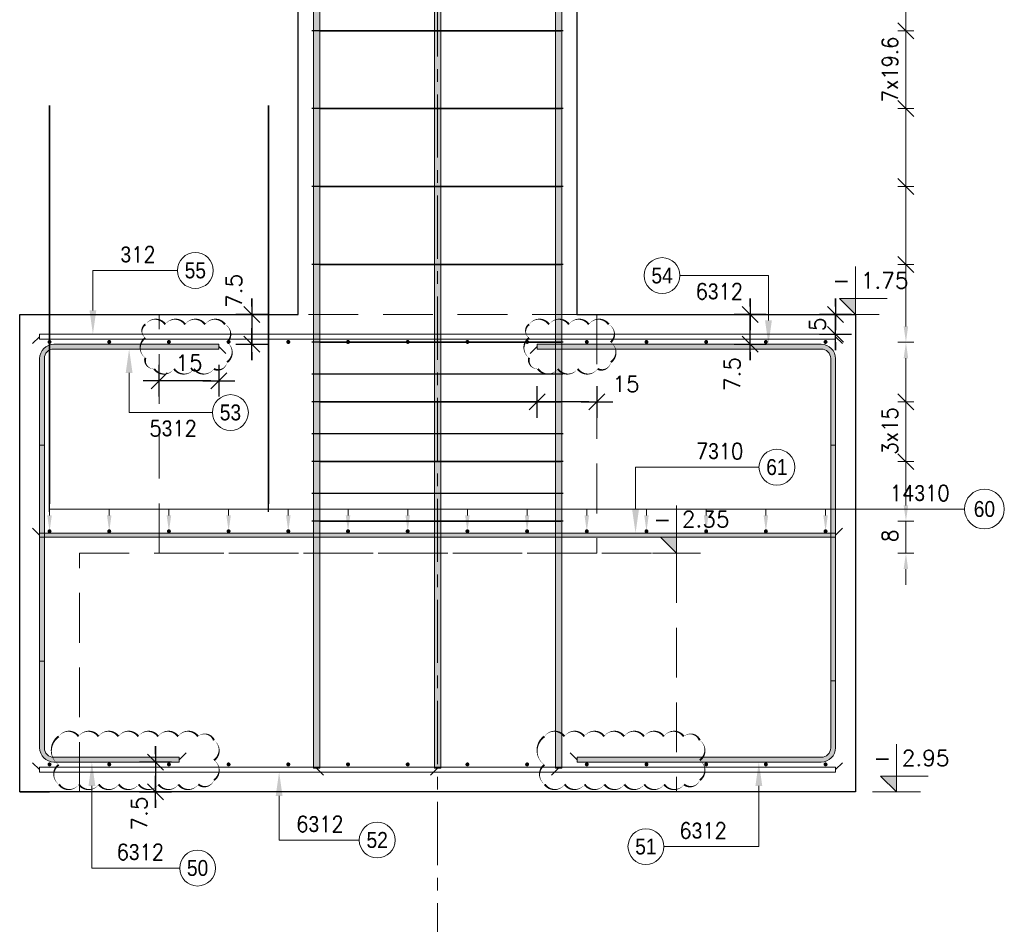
# Model space of a CAD drawing. Extents: x 327147 to 347605, y -113989 to -104075.
# Tile 4 of 16: x 329319 to 331793, y -109763 to -107489. Entities that reach past the tile are written whole.
import ezdxf
from ezdxf.enums import TextEntityAlignment as Align

# ---------------------------------------------------------------- set-up
doc = ezdxf.new("R2010")
doc.units = 0
doc.header["$LTSCALE"] = 5
doc.header["$MEASUREMENT"] = 0
doc.linetypes.add('CENTER', pattern=[50.8, 31.75, -6.35, 6.35, -6.35])
doc.linetypes.add('HIDDEN', pattern=[0.375, 0.25, -0.125])
for name, color, linetype, lineweight in [('AutoCAD_Structural_Detailing_deskowanie', 2, 'Continuous', 30), ('AutoCAD_Structural_Detailing_kształt pręta', 7, 'Continuous', 13), ('AutoCAD_Structural_Detailing_opis kształtu pręta', 7, 'Continuous', 13), ('AutoCAD_Structural_Detailing_opis rozkładu', 7, 'Continuous', 13), ('AutoCAD_Structural_Detailing_pręty punktowe', 7, 'Continuous', 40), ('AutoCAD_Structural_Detailing_rozkład pręta', 7, 'Continuous', 40), ('AutoCAD_Structural_Detailing_symbole graficzne', 7, 'Continuous', 13), ('PS_HIDDEN', 2, 'HIDDEN', 13)]:
    doc.layers.add(name, color=color, linetype=linetype, lineweight=lineweight)
doc.styles.add('marta', font='simplex.shx', dxfattribs={"width": 0.8})
doc.styles.add('r-gil', font='GIL_____.TTF', dxfattribs={"width": 0.9})
doc.styles.add('r-simplex', font='simplex.shx', dxfattribs={"width": 0.9})
doc.styles.add('styl2M', font='simplex.shx')
doc.dimstyles.new('RBCT DIM 20_M', dxfattribs={"dimtxt": 40, "dimasz": 20, "dimexe": 20, "dimexo": 150, "dimgap": 25, "dimtad": 1, "dimdec": 1, "dimlfac": 0.1, "dimzin": 9, "dimdsep": 46, "dimtxsty": 'styl2M', "dimblk": 'dimznak', "dimcen": 40, "dimse1": 1, "dimse2": 1, "dimclrd": 8, "dimclre": 8, "dimclrt": 4, "dimadec": 0, "dimazin": 0, "dimtfac": 1, "dimtdec": 1, "dimtix": 1, "dimtmove": 2, "dimatfit": 3, "dimldrblk": 'dimznak', "dimfxl": 5, "dimfxlon": 1, "dimarcsym": 0})

# ---------------------------------------------------------------- blocks, each defined once
blk = doc.blocks.new('dimznak')
at = {"color": 0}
for points in [[(0, 2), (0, -2)], [(-2, 0), (2, 0)]]:
    blk.add_lwpolyline(points, dxfattribs=at)
at = {"color": 3}
blk.add_lwpolyline([(1, 1), (-1, -1)], dxfattribs=at)
blk = doc.blocks.new('*D28')
at = {"color": 8, "lineweight": -2, "transparency": 16777216}
blk.add_line((329068.7, -108579), (329068.7, -109081), dxfattribs=at)
at = {"layer": 'Defpoints', "color": 0, "transparency": 16777216}
for p in [(329380.8, -108559), (329068.7, -109101), (329380.8, -109101)]:
    blk.add_point(p, dxfattribs=at)
at = {"color": 8, "lineweight": -2, "transparency": 16777216, "xscale": 20, "yscale": 20, "zscale": 20}
for p, rotation in [((329068.7, -108559), 90), ((329068.7, -109101), 270)]:
    blk.add_blockref('dimznak', p, dxfattribs=dict(at, rotation=rotation))
at = {"color": 4, "transparency": 16777216, "insert": (329023.7, -108830), "char_height": 40, "attachment_point": 5, "rotation": 90, "style": 'styl2M'}
blk.add_mtext('54.2', dxfattribs=at)
blk = doc.blocks.new('*D48')
at = {"color": 8, "lineweight": -2, "transparency": 16777216}
for p, q in [((329660.1, -109335), (329660.1, -109315)), ((329660.1, -109355), (329660.1, -109430)), ((329660.1, -109450), (329660.1, -109470))]:
    blk.add_line(p, q, dxfattribs=at)
at = {"layer": 'Defpoints', "color": 0, "transparency": 16777216}
for p in [(329719.3, -109355), (329660.1, -109430), (329719.3, -109430)]:
    blk.add_point(p, dxfattribs=at)
at = {"color": 8, "lineweight": -2, "transparency": 16777216, "xscale": 20, "yscale": 20, "zscale": 20}
for p, rotation in [((329660.1, -109355), 270), ((329660.1, -109430), 90)]:
    blk.add_blockref('dimznak', p, dxfattribs=dict(at, rotation=rotation))
at = {"color": 4, "transparency": 16777216, "insert": (329619.4, -109484.6), "char_height": 40, "attachment_point": 5, "rotation": 90, "style": 'styl2M'}
blk.add_mtext('7.5', dxfattribs=at)
blk = doc.blocks.new('*D49')
at = {"color": 8, "lineweight": -2, "transparency": 16777216}
for p, q in [((329902.3, -108210), (329902.3, -108190)), ((329902.3, -108230), (329902.3, -108305)), ((329902.3, -108325), (329902.3, -108345))]:
    blk.add_line(p, q, dxfattribs=at)
at = {"layer": 'Defpoints', "color": 0, "transparency": 16777216}
for p in [(329837.2, -108230), (329819.3, -108305), (329902.3, -108305)]:
    blk.add_point(p, dxfattribs=at)
at = {"color": 8, "lineweight": -2, "transparency": 16777216, "xscale": 20, "yscale": 20, "zscale": 20}
for p, rotation in [((329902.3, -108230), 270), ((329902.3, -108305), 90)]:
    blk.add_blockref('dimznak', p, dxfattribs=dict(at, rotation=rotation))
at = {"color": 4, "transparency": 16777216, "insert": (329857.3, -108170.9), "char_height": 40, "attachment_point": 5, "rotation": 90, "style": 'styl2M'}
blk.add_mtext('7.5', dxfattribs=at)
blk = doc.blocks.new('*D52')
at = {"color": 8, "lineweight": -2, "transparency": 16777216}
for p, q in [((331154.3, -108210), (331154.3, -108190)), ((331154.3, -108305), (331154.3, -108230)), ((331154.3, -108325), (331154.3, -108345))]:
    blk.add_line(p, q, dxfattribs=at)
at = {"layer": 'Defpoints', "color": 0, "transparency": 16777216}
for p in [(331068.8, -108230), (331154.3, -108230), (330619.3, -108305)]:
    blk.add_point(p, dxfattribs=at)
at = {"color": 8, "lineweight": -2, "transparency": 16777216, "xscale": 20, "yscale": 20, "zscale": 20}
for p, rotation in [((331154.3, -108230), 270), ((331154.3, -108305), 90)]:
    blk.add_blockref('dimznak', p, dxfattribs=dict(at, rotation=rotation))
at = {"color": 4, "transparency": 16777216, "insert": (331109.3, -108379.9), "char_height": 40, "attachment_point": 5, "rotation": 90, "style": 'styl2M'}
blk.add_mtext('7.5', dxfattribs=at)
blk = doc.blocks.new('*D53')
at = {"color": 8, "lineweight": -2, "transparency": 16777216}
for p, q in [((331368.8, -108210), (331368.8, -108190)), ((331368.8, -108280), (331368.8, -108230)), ((331368.8, -108300), (331368.8, -108320))]:
    blk.add_line(p, q, dxfattribs=at)
at = {"layer": 'Defpoints', "color": 0, "transparency": 16777216}
for p in [(331368.8, -108230), (331368.8, -108230), (331368.8, -108280)]:
    blk.add_point(p, dxfattribs=at)
at = {"color": 8, "lineweight": -2, "transparency": 16777216, "xscale": 20, "yscale": 20, "zscale": 20}
for p, rotation in [((331368.8, -108230), 270), ((331368.8, -108280), 90)]:
    blk.add_blockref('dimznak', p, dxfattribs=dict(at, rotation=rotation))
at = {"color": 4, "transparency": 16777216, "insert": (331323.8, -108255), "char_height": 40, "attachment_point": 5, "rotation": 90, "style": 'styl2M'}
blk.add_mtext('5', dxfattribs=at)
blk = doc.blocks.new('*D54')
at = {"color": 8, "lineweight": -2, "transparency": 16777216}
blk.add_line((329799.3, -108396.7), (329689.3, -108396.7), dxfattribs=at)
at = {"layer": 'Defpoints', "color": 0, "transparency": 16777216}
for p in [(329669.3, -108230, 1227), (329819.3, -108317), (329669.3, -108396.7)]:
    blk.add_point(p, dxfattribs=at)
at = {"color": 8, "lineweight": -2, "transparency": 16777216, "xscale": 20, "yscale": 20, "zscale": 20, "rotation": 180}
blk.add_blockref('dimznak', (329669.3, -108396.7), dxfattribs=at)
at = {"color": 8, "lineweight": -2, "transparency": 16777216, "xscale": 20, "yscale": 20, "zscale": 20}
blk.add_blockref('dimznak', (329819.3, -108396.7), dxfattribs=at)
at = {"color": 4, "transparency": 16777216, "insert": (329744.3, -108351.7), "char_height": 40, "attachment_point": 5, "style": 'styl2M'}
blk.add_mtext('15', dxfattribs=at)
blk = doc.blocks.new('*D55')
at = {"color": 8, "lineweight": -2, "transparency": 16777216}
blk.add_line((330749.3, -108450), (330639.3, -108450), dxfattribs=at)
at = {"layer": 'Defpoints', "color": 0, "transparency": 16777216}
for p in [(330769.3, -108230, 1227), (330619.3, -108317), (330619.3, -108450)]:
    blk.add_point(p, dxfattribs=at)
at = {"color": 8, "lineweight": -2, "transparency": 16777216, "xscale": 20, "yscale": 20, "zscale": 20, "rotation": 180}
blk.add_blockref('dimznak', (330619.3, -108450), dxfattribs=at)
at = {"color": 8, "lineweight": -2, "transparency": 16777216, "xscale": 20, "yscale": 20, "zscale": 20}
blk.add_blockref('dimznak', (330769.3, -108450), dxfattribs=at)
at = {"color": 4, "transparency": 16777216, "insert": (330842.3, -108405), "char_height": 40, "attachment_point": 5, "style": 'styl2M'}
blk.add_mtext('15', dxfattribs=at)
blk = doc.blocks.new('*D59')
at = {"color": 8, "lineweight": -2, "transparency": 16777216}
blk.add_line((328588.9, -106700), (328588.9, -108210), dxfattribs=at)
at = {"layer": 'Defpoints', "color": 0, "transparency": 16777216}
for p in [(330018.8, -106680, 1227), (328588.9, -108230), (330018.8, -108230)]:
    blk.add_point(p, dxfattribs=at)
at = {"color": 8, "lineweight": -2, "transparency": 16777216, "xscale": 20, "yscale": 20, "zscale": 20}
for p, rotation in [((328588.9, -106680), 90), ((328588.9, -108230), 270)]:
    blk.add_blockref('dimznak', p, dxfattribs=dict(at, rotation=rotation))
at = {"color": 4, "transparency": 16777216, "insert": (328543.9, -107455), "char_height": 40, "attachment_point": 5, "rotation": 90, "style": 'styl2M'}
blk.add_mtext('155', dxfattribs=at)
blk = doc.blocks.new('*D60')
at = {"color": 8, "lineweight": -2, "transparency": 16777216}
blk.add_line((328588.9, -108250), (328588.9, -108810), dxfattribs=at)
at = {"layer": 'Defpoints', "color": 0, "transparency": 16777216}
for p in [(330018.8, -108230), (328588.9, -108830), (329469.3, -108830)]:
    blk.add_point(p, dxfattribs=at)
at = {"color": 8, "lineweight": -2, "transparency": 16777216, "xscale": 20, "yscale": 20, "zscale": 20}
for p, rotation in [((328588.9, -108230), 90), ((328588.9, -108830), 270)]:
    blk.add_blockref('dimznak', p, dxfattribs=dict(at, rotation=rotation))
at = {"color": 4, "transparency": 16777216, "insert": (328543.9, -108530), "char_height": 40, "attachment_point": 5, "rotation": 90, "style": 'styl2M'}
blk.add_mtext('60', dxfattribs=at)
blk = doc.blocks.new('*D61')
at = {"color": 8, "lineweight": -2, "transparency": 16777216}
blk.add_line((328588.9, -108850), (328588.9, -109410), dxfattribs=at)
at = {"layer": 'Defpoints', "color": 0, "transparency": 16777216}
for p in [(329469.3, -108830), (328588.9, -109430), (329318.8, -109430)]:
    blk.add_point(p, dxfattribs=at)
at = {"color": 8, "lineweight": -2, "transparency": 16777216, "xscale": 20, "yscale": 20, "zscale": 20}
for p, rotation in [((328588.9, -108830), 90), ((328588.9, -109430), 270)]:
    blk.add_blockref('dimznak', p, dxfattribs=dict(at, rotation=rotation))
at = {"color": 4, "transparency": 16777216, "insert": (328543.9, -109130), "char_height": 40, "attachment_point": 5, "rotation": 90, "style": 'styl2M'}
blk.add_mtext('60', dxfattribs=at)
blk = doc.blocks.new('*D62')
at = {"color": 8, "lineweight": -2, "transparency": 16777216}
blk.add_line((329120, -107725), (329120, -108210), dxfattribs=at)
at = {"layer": 'Defpoints', "color": 0, "transparency": 16777216}
for p in [(329393.8, -107705), (329120, -108230), (329393.8, -108230)]:
    blk.add_point(p, dxfattribs=at)
at = {"color": 8, "lineweight": -2, "transparency": 16777216, "xscale": 20, "yscale": 20, "zscale": 20}
for p, rotation in [((329120, -107705), 90), ((329120, -108230), 270)]:
    blk.add_blockref('dimznak', p, dxfattribs=dict(at, rotation=rotation))
at = {"color": 4, "transparency": 16777216, "insert": (329075, -107967.5), "char_height": 40, "attachment_point": 5, "rotation": 90, "style": 'styl2M'}
blk.add_mtext('50', dxfattribs=at)

msp = doc.modelspace()

# ---------------------------------------------------------------- hatches: boundary and pattern name
at = {"layer": 'AutoCAD_Structural_Detailing_kształt pręta'}
for points in [[(330072.83, -109370.02), (330056.83, -109370.02), (330056.83, -106710.02), (330072.83, -106710.02)], [(330376.83, -109370.02), (330360.83, -109370.02), (330360.83, -106710.02), (330376.83, -106710.02)], [(330680.83, -109370.02), (330664.83, -109370.02), (330664.83, -106710.02), (330680.83, -106710.02)], [(329404.83, -108317.02), (329404.83, -108305.02), (329819.33, -108305.02), (329819.33, -108317.02)], [(331332.83, -108305.02), (331332.83, -108317.02), (330619.33, -108317.02), (330619.33, -108305.02)], [(329380.83, -109101.02), (329368.83, -109101.02), (329368.83, -108341.02), (329380.83, -108341.02)], [(331368.83, -109151.02), (331356.83, -109151.02), (331356.83, -108341.02), (331368.83, -108341.02)], [(329368.83, -108559.02), (329380.83, -108559.02), (329380.83, -109319.02), (329368.83, -109319.02)], [(331356.83, -108559.02), (331368.83, -108559.02), (331368.83, -109319.02), (331356.83, -109319.02)], [(329368.83, -108790.02), (329368.83, -108780.02), (331368.83, -108780.02), (331368.83, -108790.02)], [(329404.83, -109355.02), (329404.83, -109343.02), (329719.33, -109343.02), (329719.33, -109355.02)], [(331332.83, -109343.02), (331332.83, -109355.02), (330719.33, -109355.02), (330719.33, -109343.02)]]:
    msp.add_hatch(color=161, dxfattribs=at).paths.add_polyline_path(points, flags=0)
h = msp.add_hatch(color=161, dxfattribs=at)
edge = h.paths.add_edge_path(flags=0)
edge.add_line((329404.83, -108305.02), (329404.83, -108317.02))
edge.add_arc((329404.83, -108341.02), 24, 90, 180)
edge.add_line((329380.83, -108341.02), (329368.83, -108341.02))
edge.add_arc((329404.83, -108341.02), 36, 450, 540, ccw=False)
h = msp.add_hatch(color=161, dxfattribs=at)
edge = h.paths.add_edge_path(flags=0)
edge.add_line((331368.83, -108341.02), (331356.83, -108341.02))
edge.add_arc((331332.83, -108341.02), 24, 0, 90)
edge.add_line((331332.83, -108317.02), (331332.83, -108305.02))
edge.add_arc((331332.83, -108341.02), 36, 360, 450, ccw=False)
h = msp.add_hatch(color=161, dxfattribs=at)
edge = h.paths.add_edge_path(flags=0)
edge.add_line((329368.83, -109319.02), (329380.83, -109319.02))
edge.add_arc((329404.83, -109319.02), 24, 180, 270)
edge.add_line((329404.83, -109343.02), (329404.83, -109355.02))
edge.add_arc((329404.83, -109319.02), 36, 540, 630, ccw=False)
h = msp.add_hatch(color=161, dxfattribs=at)
edge = h.paths.add_edge_path(flags=0)
edge.add_line((331332.83, -109355.02), (331332.83, -109343.02))
edge.add_arc((331332.83, -109319.02), 24, -90, 0)
edge.add_line((331356.83, -109319.02), (331368.83, -109319.02))
edge.add_arc((331332.83, -109319.02), 36, 270, 360, ccw=False)
at = {"layer": 'AutoCAD_Structural_Detailing_opis kształtu pręta'}
for points in [[(329502.79, -108280.02), (329511.34, -108220.02), (329494.24, -108220.02)], [(331200.31, -108305.02), (331208.87, -108245.02), (331191.76, -108245.02)], [(329593.79, -108317.02), (329585.23, -108377.02), (329602.34, -108377.02)], [(330866.37, -108780.02), (330874.92, -108720.02), (330857.82, -108720.02)], [(329500.25, -109355.02), (329491.7, -109415.02), (329508.8, -109415.02)], [(331176.14, -109355.02), (331167.59, -109415.02), (331184.69, -109415.02)], [(329970.73, -109380.02), (329962.18, -109440.02), (329979.28, -109440.02)]]:
    msp.add_hatch(color=8, dxfattribs=at).paths.add_polyline_path(points, flags=0)
at = {"layer": 'AutoCAD_Structural_Detailing_opis rozkładu'}
for points in [[(331545.74, -108300.02), (331551.44, -108260.02), (331540.03, -108260.02)], [(331545.74, -108300.02), (331540.03, -108340.02), (331551.44, -108340.02)], [(331545.74, -108750.02), (331551.44, -108710.02), (331540.03, -108710.02)], [(329393.83, -108775.02), (329399.54, -108735.02), (329388.13, -108735.02)], [(329543.83, -108775.02), (329549.54, -108735.02), (329538.13, -108735.02)], [(329693.83, -108775.02), (329699.54, -108735.02), (329688.13, -108735.02)], [(329843.83, -108775.02), (329849.54, -108735.02), (329838.13, -108735.02)], [(329993.83, -108775.02), (329999.54, -108735.02), (329988.13, -108735.02)], [(330143.83, -108775.02), (330149.54, -108735.02), (330138.13, -108735.02)], [(330293.83, -108775.02), (330299.54, -108735.02), (330288.13, -108735.02)], [(330443.83, -108775.02), (330449.54, -108735.02), (330438.13, -108735.02)], [(330593.83, -108775.02), (330599.54, -108735.02), (330588.13, -108735.02)], [(330743.83, -108775.02), (330749.54, -108735.02), (330738.13, -108735.02)], [(330893.83, -108775.02), (330899.54, -108735.02), (330888.13, -108735.02)], [(331043.83, -108775.02), (331049.54, -108735.02), (331038.13, -108735.02)], [(331193.83, -108775.02), (331199.54, -108735.02), (331188.13, -108735.02)], [(331343.83, -108775.02), (331349.54, -108735.02), (331338.13, -108735.02)], [(331545.74, -108830.02), (331540.03, -108870.02), (331551.44, -108870.02)]]:
    msp.add_hatch(color=8, dxfattribs=at).paths.add_polyline_path(points, flags=0)
at = {"layer": 'AutoCAD_Structural_Detailing_pręty punktowe'}
h = msp.add_hatch(color=1, dxfattribs=at)
edge = h.paths.add_edge_path(flags=0)
edge.add_arc((329393.83, -108299.24), 5, 0, 360)
h = msp.add_hatch(color=1, dxfattribs=at)
edge = h.paths.add_edge_path(flags=0)
edge.add_arc((329543.83, -108299.24), 5, 0, 360)
h = msp.add_hatch(color=1, dxfattribs=at)
edge = h.paths.add_edge_path(flags=0)
edge.add_arc((329693.83, -108299.24), 5, 0, 360)
h = msp.add_hatch(color=1, dxfattribs=at)
edge = h.paths.add_edge_path(flags=0)
edge.add_arc((329843.83, -108299.24), 5, 0, 360)
h = msp.add_hatch(color=1, dxfattribs=at)
edge = h.paths.add_edge_path(flags=0)
edge.add_arc((329993.83, -108299.24), 5, 0, 360)
h = msp.add_hatch(color=1, dxfattribs=at)
edge = h.paths.add_edge_path(flags=0)
edge.add_arc((330143.83, -108299.24), 5, 0, 360)
h = msp.add_hatch(color=1, dxfattribs=at)
edge = h.paths.add_edge_path(flags=0)
edge.add_arc((330293.83, -108299.24), 5, 0, 360)
h = msp.add_hatch(color=1, dxfattribs=at)
edge = h.paths.add_edge_path(flags=0)
edge.add_arc((330443.83, -108299.24), 5, 0, 360)
h = msp.add_hatch(color=1, dxfattribs=at)
edge = h.paths.add_edge_path(flags=0)
edge.add_arc((330593.83, -108299.24), 5, 0, 360)
h = msp.add_hatch(color=1, dxfattribs=at)
edge = h.paths.add_edge_path(flags=0)
edge.add_arc((330743.83, -108299.24), 5, 0, 360)
h = msp.add_hatch(color=1, dxfattribs=at)
edge = h.paths.add_edge_path(flags=0)
edge.add_arc((330893.83, -108299.24), 5, 0, 360)
h = msp.add_hatch(color=1, dxfattribs=at)
edge = h.paths.add_edge_path(flags=0)
edge.add_arc((331043.83, -108299.24), 5, 0, 360)
h = msp.add_hatch(color=1, dxfattribs=at)
edge = h.paths.add_edge_path(flags=0)
edge.add_arc((331193.83, -108299.24), 5, 0, 360)
h = msp.add_hatch(color=1, dxfattribs=at)
edge = h.paths.add_edge_path(flags=0)
edge.add_arc((331343.83, -108299.24), 5, 0, 360)
h = msp.add_hatch(color=1, dxfattribs=at)
edge = h.paths.add_edge_path(flags=0)
edge.add_arc((329393.83, -108775.02), 5, 0, 360)
h = msp.add_hatch(color=1, dxfattribs=at)
edge = h.paths.add_edge_path(flags=0)
edge.add_arc((329543.83, -108775.02), 5, 0, 360)
h = msp.add_hatch(color=1, dxfattribs=at)
edge = h.paths.add_edge_path(flags=0)
edge.add_arc((329693.83, -108775.02), 5, 0, 360)
h = msp.add_hatch(color=1, dxfattribs=at)
edge = h.paths.add_edge_path(flags=0)
edge.add_arc((329843.83, -108775.02), 5, 0, 360)
h = msp.add_hatch(color=1, dxfattribs=at)
edge = h.paths.add_edge_path(flags=0)
edge.add_arc((329993.83, -108775.02), 5, 0, 360)
h = msp.add_hatch(color=1, dxfattribs=at)
edge = h.paths.add_edge_path(flags=0)
edge.add_arc((330143.83, -108775.02), 5, 0, 360)
h = msp.add_hatch(color=1, dxfattribs=at)
edge = h.paths.add_edge_path(flags=0)
edge.add_arc((330293.83, -108775.02), 5, 0, 360)
h = msp.add_hatch(color=1, dxfattribs=at)
edge = h.paths.add_edge_path(flags=0)
edge.add_arc((330443.83, -108775.02), 5, 0, 360)
h = msp.add_hatch(color=1, dxfattribs=at)
edge = h.paths.add_edge_path(flags=0)
edge.add_arc((330593.83, -108775.02), 5, 0, 360)
h = msp.add_hatch(color=1, dxfattribs=at)
edge = h.paths.add_edge_path(flags=0)
edge.add_arc((330743.83, -108775.02), 5, 0, 360)
h = msp.add_hatch(color=1, dxfattribs=at)
edge = h.paths.add_edge_path(flags=0)
edge.add_arc((330893.83, -108775.02), 5, 0, 360)
h = msp.add_hatch(color=1, dxfattribs=at)
edge = h.paths.add_edge_path(flags=0)
edge.add_arc((331043.83, -108775.02), 5, 0, 360)
h = msp.add_hatch(color=1, dxfattribs=at)
edge = h.paths.add_edge_path(flags=0)
edge.add_arc((331193.83, -108775.02), 5, 0, 360)
h = msp.add_hatch(color=1, dxfattribs=at)
edge = h.paths.add_edge_path(flags=0)
edge.add_arc((331343.83, -108775.02), 5, 0, 360)
h = msp.add_hatch(color=1, dxfattribs=at)
edge = h.paths.add_edge_path(flags=0)
edge.add_arc((329393.83, -109360.84), 5, 0, 360)
h = msp.add_hatch(color=1, dxfattribs=at)
edge = h.paths.add_edge_path(flags=0)
edge.add_arc((329543.83, -109360.84), 5, 0, 360)
h = msp.add_hatch(color=1, dxfattribs=at)
edge = h.paths.add_edge_path(flags=0)
edge.add_arc((329693.83, -109360.84), 5, 0, 360)
h = msp.add_hatch(color=1, dxfattribs=at)
edge = h.paths.add_edge_path(flags=0)
edge.add_arc((329843.83, -109360.84), 5, 0, 360)
h = msp.add_hatch(color=1, dxfattribs=at)
edge = h.paths.add_edge_path(flags=0)
edge.add_arc((329993.83, -109360.84), 5, 0, 360)
h = msp.add_hatch(color=1, dxfattribs=at)
edge = h.paths.add_edge_path(flags=0)
edge.add_arc((330143.83, -109360.84), 5, 0, 360)
h = msp.add_hatch(color=1, dxfattribs=at)
edge = h.paths.add_edge_path(flags=0)
edge.add_arc((330293.83, -109360.84), 5, 0, 360)
h = msp.add_hatch(color=1, dxfattribs=at)
edge = h.paths.add_edge_path(flags=0)
edge.add_arc((330443.83, -109360.84), 5, 0, 360)
h = msp.add_hatch(color=1, dxfattribs=at)
edge = h.paths.add_edge_path(flags=0)
edge.add_arc((330593.83, -109360.84), 5, 0, 360)
h = msp.add_hatch(color=1, dxfattribs=at)
edge = h.paths.add_edge_path(flags=0)
edge.add_arc((330743.83, -109360.84), 5, 0, 360)
h = msp.add_hatch(color=1, dxfattribs=at)
edge = h.paths.add_edge_path(flags=0)
edge.add_arc((330893.83, -109360.84), 5, 0, 360)
h = msp.add_hatch(color=1, dxfattribs=at)
edge = h.paths.add_edge_path(flags=0)
edge.add_arc((331043.83, -109360.84), 5, 0, 360)
h = msp.add_hatch(color=1, dxfattribs=at)
edge = h.paths.add_edge_path(flags=0)
edge.add_arc((331193.83, -109360.84), 5, 0, 360)
h = msp.add_hatch(color=1, dxfattribs=at)
edge = h.paths.add_edge_path(flags=0)
edge.add_arc((331343.83, -109360.84), 5, 0, 360)
at = {"layer": 'AutoCAD_Structural_Detailing_symbole graficzne'}
for points in [[(331378.83, -108190.02), (331418.83, -108230.02), (331418.83, -108190.02)], [(330929.33, -108790.02), (330969.33, -108830.02), (330969.33, -108790.02)], [(331481.97, -109390.02), (331521.97, -109430.02), (331521.97, -109390.02)]]:
    msp.add_hatch(color=1, dxfattribs=at).paths.add_polyline_path(points, flags=0)

# ---------------------------------------------------------------- linework, layer by layer
for p, q in [((329318.83, -109430.02), (329318.83, -108230.02)), ((329669.33, -108230.02, 1227.04), (329969.33, -108230.02, 1227.04)), ((329318.83, -109430.02), (329393.83, -109430.02))]:
    msp.add_line(p, q)
at = {"color": 6}
for points in [[(329634.65, -108255.15, 0, 5, -0.5205671), (329684.65, -108255.15, 0, 5, -0.5205671), (329734.65, -108255.15, 0, 5, -0.5205671), (329784.65, -108255.15, 0, 5, -0.5205671), (329834.65, -108255.15, 0, 5, -0.5205671), (329839.81, -108299.99, 0, 5, -0.5205671), (329839.81, -108349.99, 0, 5, -0.5205671), (329806.71, -108366.9, 0, 5, -0.5205671), (329756.71, -108366.9, 0, 5, -0.5205671), (329706.71, -108366.9, 0, 5, -0.5205671), (329656.71, -108366.9, 0, 5, -0.5205671), (329634.65, -108338.96, 0, 5, -0.5205671), (329634.65, -108288.96, 0, 5, -0.5205671)], [(330598.9, -108255.15, 0, 5, -0.5205671), (330648.9, -108255.15, 0, 5, -0.5205671), (330698.9, -108255.15, 0, 5, -0.5205671), (330748.9, -108255.15, 0, 5, -0.5205671), (330798.9, -108255.15, 0, 5, -0.5205671), (330804.06, -108299.99, 0, 5, -0.5205671), (330804.06, -108349.99, 0, 5, -0.5205671), (330770.96, -108366.9, 0, 5, -0.5205671), (330720.96, -108366.9, 0, 5, -0.5205671), (330670.96, -108366.9, 0, 5, -0.5205671), (330620.96, -108366.9, 0, 5, -0.5205671), (330598.9, -108338.96, 0, 5, -0.5205671), (330598.9, -108288.96, 0, 5, -0.5205671)], [(329416.84, -109290.58, 0, 5, -0.5205671), (329466.84, -109290.58, 0, 5, -0.5205671), (329516.84, -109290.58, 0, 5, -0.5205671), (329566.84, -109290.58, 0, 5, -0.5205671), (329616.84, -109290.58, 0, 5, -0.5205671), (329666.84, -109290.58, 0, 5, -0.5205671), (329716.84, -109290.58, 0, 5, -0.5205671), (329766.84, -109290.58, 0, 5, -0.5205671), (329806.99, -109300.44, 0, 5, -0.5205671), (329806.99, -109350.44, 0, 5, -0.5205671), (329806.99, -109400.44, 0, 5, -0.5205671), (329767.62, -109411.06, 0, 5, -0.5205671), (329717.62, -109411.06, 0, 5, -0.5205671), (329667.62, -109411.06, 0, 5, -0.5205671), (329617.62, -109411.06, 0, 5, -0.5205671), (329567.62, -109411.06, 0, 5, -0.5205671), (329517.62, -109411.06, 0, 5, -0.5205671), (329467.62, -109411.06, 0, 5, -0.5205671), (329417.62, -109411.06, 0, 5, -0.5205671), (329416.84, -109361.84, 0, 5, -0.5205671)], [(330637.49, -109290.58, 0, 5, -0.5205671), (330687.49, -109290.58, 0, 5, -0.5205671), (330737.49, -109290.58, 0, 5, -0.5205671), (330787.49, -109290.58, 0, 5, -0.5205671), (330837.49, -109290.58, 0, 5, -0.5205671), (330887.49, -109290.58, 0, 5, -0.5205671), (330937.49, -109290.58, 0, 5, -0.5205671), (330987.49, -109290.58, 0, 5, -0.5205671), (331027.64, -109300.44, 0, 5, -0.5205671), (331027.64, -109350.44, 0, 5, -0.5205671), (331027.64, -109400.44, 0, 5, -0.5205671), (330988.27, -109411.06, 0, 5, -0.5205671), (330938.27, -109411.06, 0, 5, -0.5205671), (330888.27, -109411.06, 0, 5, -0.5205671), (330838.27, -109411.06, 0, 5, -0.5205671), (330788.27, -109411.06, 0, 5, -0.5205671), (330738.27, -109411.06, 0, 5, -0.5205671), (330688.27, -109411.06, 0, 5, -0.5205671), (330638.27, -109411.06, 0, 5, -0.5205671), (330637.49, -109361.84, 0, 5, -0.5205671)]]:
    msp.add_lwpolyline(points, format="xyseb", close=True, dxfattribs=at)
at = {"layer": 'AutoCAD_Structural_Detailing_deskowanie'}
for p, q in [((330018.83, -108230.02, 1227.04), (330018.83, -106680.02, 1227.04)), ((330718.83, -106680.02, 1227.04), (330718.83, -108230.02, 1227.04)), ((329318.83, -108230.02), (330018.83, -108230.02)), ((329318.83, -109430.02), (329318.83, -108230.02)), ((330718.83, -108230.02), (331418.83, -108230.02)), ((331418.83, -108230.02), (331418.83, -109430.02)), ((331418.83, -109430.02), (329318.83, -109430.02))]:
    msp.add_line(p, q, dxfattribs=at)
at = {"layer": 'AutoCAD_Structural_Detailing_kształt pręta', "color": 161}
for p, q in [((330056.83, -109370.02), (330056.83, -106710.02)), ((330072.83, -109370.02), (330072.83, -106710.02)), ((330360.83, -109370.02), (330360.83, -106710.02)), ((330376.83, -109370.02), (330376.83, -106710.02)), ((330664.83, -109370.02), (330664.83, -106710.02)), ((330680.83, -109370.02), (330680.83, -106710.02)), ((329368.83, -108280.02), (331368.83, -108280.02)), ((329368.83, -108280.02), (329368.83, -108292.02)), ((329368.83, -108292.02), (331368.83, -108292.02)), ((331368.83, -108280.02), (331368.83, -108292.02)), ((329404.83, -108305.02), (329819.33, -108305.02)), ((329404.83, -108317.02), (329819.33, -108317.02)), ((329819.33, -108305.02), (329819.33, -108317.02)), ((331332.83, -108305.02), (330619.33, -108305.02)), ((330619.33, -108317.02), (330619.33, -108305.02)), ((331332.83, -108317.02), (330619.33, -108317.02)), ((329368.83, -109101.02), (329368.83, -108341.02)), ((329380.83, -109101.02), (329380.83, -108341.02)), ((331356.83, -109151.02), (331356.83, -108341.02)), ((331368.83, -109151.02), (331368.83, -108341.02)), ((329368.83, -108559.02), (329368.83, -109319.02)), ((329380.83, -108559.02), (329368.83, -108559.02)), ((329380.83, -108559.02), (329380.83, -109319.02)), ((331356.83, -108559.02), (331356.83, -109319.02)), ((331368.83, -108559.02), (331356.83, -108559.02)), ((331368.83, -108559.02), (331368.83, -109319.02)), ((329368.83, -108780.02), (331368.83, -108780.02)), ((329368.83, -108780.02), (329368.83, -108790.02)), ((331368.83, -108780.02), (331368.83, -108790.02)), ((329368.83, -108790.02), (331368.83, -108790.02)), ((329368.83, -109101.02), (329380.83, -109101.02)), ((331356.83, -109151.02), (331368.83, -109151.02)), ((329404.83, -109343.02), (329719.33, -109343.02)), ((329404.83, -109355.02), (329719.33, -109355.02)), ((329719.33, -109343.02), (329719.33, -109355.02)), ((331332.83, -109343.02), (330719.33, -109343.02)), ((330719.33, -109355.02), (330719.33, -109343.02)), ((331332.83, -109355.02), (330719.33, -109355.02)), ((329368.83, -109368.02), (331368.83, -109368.02)), ((329368.83, -109368.02), (329368.83, -109380.02)), ((329368.83, -109380.02), (331368.83, -109380.02)), ((330056.83, -109370.02), (330072.83, -109370.02)), ((330360.83, -109370.02), (330376.83, -109370.02)), ((330664.83, -109370.02), (330680.83, -109370.02)), ((331368.83, -109368.02), (331368.83, -109380.02))]:
    msp.add_line(p, q, dxfattribs=at)
at = {"layer": 'AutoCAD_Structural_Detailing_kształt pręta', "color": 1, "lineweight": 0}
for p, q in [((329368.83, -108286.02), (329351.33, -108303.52)), ((331368.83, -108286.02), (331386.33, -108303.52)), ((329819.33, -108311.02), (329836.83, -108328.52)), ((330619.33, -108311.02), (330601.83, -108328.52)), ((329368.83, -108785.02), (329351.33, -108767.52)), ((331368.83, -108785.02), (331386.33, -108767.52)), ((329719.33, -109349.02), (329736.83, -109331.52)), ((330719.33, -109349.02), (330701.83, -109331.52)), ((329368.83, -109374.02), (329351.33, -109356.52)), ((331368.83, -109374.02), (331386.33, -109356.52)), ((330064.83, -109370.02), (330082.33, -109387.52)), ((330368.83, -109370.02, 1227.04), (330351.33, -109387.52, 1227.04)), ((330672.83, -109370.02), (330655.33, -109387.52))]:
    msp.add_line(p, q, dxfattribs=at)
at = {"layer": 'AutoCAD_Structural_Detailing_kształt pręta', "color": 161}
for centre, radius, start, end in [((329404.83, -108341.02), 36, 90, 180), ((329404.83, -108341.02), 24, 90, 180), ((331332.83, -108341.02), 36, 360, 90), ((331332.83, -108341.02), 24, 360, 90), ((329404.83, -109319.02), 36, 180, 270), ((329404.83, -109319.02), 24, 180, 270), ((331332.83, -109319.02), 24, 270, 0), ((331332.83, -109319.02), 36, 270, 0)]:
    msp.add_arc(centre, radius, start, end, dxfattribs=at)
at = {"layer": 'AutoCAD_Structural_Detailing_opis kształtu pręta', "color": 8}
for p, q in [((329502.79, -108119.68), (329502.79, -108220.02)), ((329502.79, -108119.68), (329715.2, -108119.68)), ((331200.31, -108132.43), (330978.04, -108132.43)), ((331200.31, -108132.43), (331200.31, -108245.02)), ((329593.79, -108476.69), (329593.79, -108377.02)), ((329593.79, -108476.69), (329803.38, -108476.69)), ((330866.37, -108613.91), (330866.37, -108720.02)), ((330866.37, -108613.91), (331176.53, -108613.91)), ((329500.25, -109621.45), (329500.25, -109415.02)), ((331176.14, -109567.48), (331176.14, -109415.02)), ((329970.73, -109551.04), (329970.73, -109440.02)), ((329970.73, -109551.04), (330172.18, -109551.04)), ((331176.14, -109567.48), (330937.36, -109567.48)), ((329500.25, -109621.45), (329720.84, -109621.45))]:
    msp.add_line(p, q, dxfattribs=at)
at = {"layer": 'AutoCAD_Structural_Detailing_opis kształtu pręta', "color": 8, "lineweight": 18}
for centre in [(329760.2, -108119.68), (330933.04, -108132.43), (329848.38, -108476.69), (331221.53, -108613.91), (330217.18, -109551.04), (330892.36, -109567.48), (329765.84, -109621.45)]:
    msp.add_circle(centre, 45, dxfattribs=at)
at = {"layer": 'AutoCAD_Structural_Detailing_opis rozkładu', "color": 8}
for p, q in [((331545.74, -107517.17), (331545.74, -107321.45)), ((331565.74, -107517.17), (331525.74, -107517.17)), ((331545.74, -107615.02), (331545.74, -107517.17)), ((331545.74, -107615.02), (331545.74, -107712.88)), ((331565.74, -107712.88), (331525.74, -107712.88)), ((331545.74, -107712.88), (331545.74, -107908.59)), ((331565.74, -107908.59), (331525.74, -107908.59)), ((331545.74, -107908.59), (331545.74, -108104.31)), ((331565.74, -108104.31), (331525.74, -108104.31)), ((331545.74, -108104.31), (331545.74, -108260.02)), ((331565.74, -108300.02), (331525.74, -108300.02)), ((331565.74, -108300.02), (331525.74, -108300.02)), ((331545.74, -108450.02), (331545.74, -108340.02)), ((331565.74, -108450.02), (331525.74, -108450.02)), ((331545.74, -108600.02), (331545.74, -108450.02)), ((331545.74, -108450.02), (331545.74, -108600.02)), ((331565.74, -108600.02), (331525.74, -108600.02)), ((331545.74, -108600.02), (331545.74, -108710.02)), ((329393.83, -108719.28), (329393.83, -108735.02)), ((329393.83, -108719.28), (331343.83, -108719.28)), ((329543.83, -108719.28), (329543.83, -108735.02)), ((329693.83, -108719.28), (329693.83, -108735.02)), ((329843.83, -108719.28), (329843.83, -108735.02)), ((329993.83, -108719.28), (329993.83, -108735.02)), ((330143.83, -108719.28), (330143.83, -108735.02)), ((330293.83, -108719.28), (330293.83, -108735.02)), ((330443.83, -108719.28), (330443.83, -108735.02)), ((330593.83, -108719.28), (330593.83, -108735.02)), ((330743.83, -108719.28), (330743.83, -108735.02)), ((330893.83, -108719.28), (330893.83, -108735.02)), ((331043.83, -108719.28), (331043.83, -108735.02)), ((331193.83, -108719.28), (331193.83, -108735.02)), ((331343.83, -108719.28), (331343.83, -108735.02)), ((331343.83, -108719.28), (331692.98, -108719.28)), ((331565.74, -108750.02), (331525.74, -108750.02)), ((331545.74, -108750.02), (331545.74, -108830.02)), ((331565.74, -108830.02), (331525.74, -108830.02)), ((331545.74, -108910.02), (331545.74, -108870.02))]:
    msp.add_line(p, q, dxfattribs=at)
at = {"layer": 'AutoCAD_Structural_Detailing_opis rozkładu', "color": 8, "lineweight": -2}
for p, q in [((331565.74, -107537.17), (331525.74, -107497.17)), ((331525.74, -107692.88), (331565.74, -107732.88)), ((331525.74, -107888.59), (331565.74, -107928.59)), ((331525.74, -108084.31), (331565.74, -108124.31)), ((331565.74, -108470.02), (331525.74, -108430.02)), ((331525.74, -108580.02), (331565.74, -108620.02))]:
    msp.add_line(p, q, dxfattribs=at)
at = {"layer": 'AutoCAD_Structural_Detailing_opis rozkładu', "color": 8, "lineweight": 18}
msp.add_circle((331742.98, -108719.28), 50, dxfattribs=at)
at = {"layer": 'AutoCAD_Structural_Detailing_rozkład pręta', "color": 31, "linetype": 'ByBlock', "lineweight": 25}
for p, q in [((330072.83, -107517.17), (330052.83, -107517.17)), ((330072.83, -107517.17), (330052.83, -107517.17)), ((330664.83, -107517.17), (330072.83, -107517.17)), ((330072.83, -107517.17), (330664.83, -107517.17)), ((330650.69, -107517.17), (330615.34, -107517.17)), ((330643.62, -107517.17), (330678.98, -107517.17)), ((330684.83, -107517.17), (330650.69, -107517.17)), ((330684.83, -107517.17), (330664.83, -107517.17)), ((330684.83, -107517.17), (330664.83, -107517.17)), ((329393.83, -107705.02), (329393.83, -108706.02)), ((329393.83, -108706.02), (329393.83, -107705.02)), ((329943.83, -107705.02), (329943.83, -108706.02)), ((329943.83, -108706.02), (329943.83, -107705.02)), ((330072.83, -107712.88), (330052.83, -107712.88)), ((330072.83, -107712.88), (330052.83, -107712.88)), ((330664.83, -107712.88), (330072.83, -107712.88)), ((330072.83, -107712.88), (330664.83, -107712.88)), ((330650.69, -107712.88), (330615.34, -107712.88)), ((330643.62, -107712.88), (330678.98, -107712.88)), ((330684.83, -107712.88), (330650.69, -107712.88)), ((330684.83, -107712.88), (330664.83, -107712.88)), ((330684.83, -107712.88), (330664.83, -107712.88)), ((330072.83, -107908.59), (330052.83, -107908.59)), ((330072.83, -107908.59), (330052.83, -107908.59)), ((330664.83, -107908.59), (330072.83, -107908.59)), ((330072.83, -107908.59), (330664.83, -107908.59)), ((330650.69, -107908.59), (330615.34, -107908.59)), ((330643.62, -107908.59), (330678.98, -107908.59)), ((330684.83, -107908.59), (330650.69, -107908.59)), ((330684.83, -107908.59), (330664.83, -107908.59)), ((330684.83, -107908.59), (330664.83, -107908.59)), ((330072.83, -108104.31), (330052.83, -108104.31)), ((330072.83, -108104.31), (330052.83, -108104.31)), ((330664.83, -108104.31), (330072.83, -108104.31)), ((330072.83, -108104.31), (330664.83, -108104.31)), ((330650.69, -108104.31), (330615.34, -108104.31)), ((330643.62, -108104.31), (330678.98, -108104.31)), ((330684.83, -108104.31), (330650.69, -108104.31)), ((330684.83, -108104.31), (330664.83, -108104.31)), ((330684.83, -108104.31), (330664.83, -108104.31)), ((330072.83, -108300.02), (330052.83, -108300.02)), ((330072.83, -108300.02), (330052.83, -108300.02)), ((330664.83, -108300.02), (330072.83, -108300.02)), ((330072.83, -108300.02), (330664.83, -108300.02)), ((330650.69, -108300.02), (330615.34, -108300.02)), ((330643.62, -108300.02), (330678.98, -108300.02)), ((330684.83, -108300.02), (330650.69, -108300.02)), ((330684.83, -108300.02), (330664.83, -108300.02)), ((330684.83, -108300.02), (330664.83, -108300.02)), ((330072.83, -108380.02), (330052.83, -108380.02)), ((330052.83, -108380.02), (330052.83, -108380.02)), ((330664.83, -108380.02), (330072.83, -108380.02)), ((330684.83, -108380.02), (330664.83, -108380.02)), ((330072.83, -108450.02), (330052.83, -108450.02)), ((330072.83, -108450.02), (330052.83, -108450.02)), ((330664.83, -108450.02), (330072.83, -108450.02)), ((330072.83, -108450.02), (330664.83, -108450.02)), ((330650.69, -108450.02), (330615.34, -108450.02)), ((330643.62, -108450.02), (330678.98, -108450.02)), ((330684.83, -108450.02), (330650.69, -108450.02)), ((330684.83, -108450.02), (330664.83, -108450.02)), ((330684.83, -108450.02), (330664.83, -108450.02)), ((330072.83, -108530.02), (330052.83, -108530.02)), ((330052.83, -108530.02), (330052.83, -108530.02)), ((330664.83, -108530.02), (330072.83, -108530.02)), ((330684.83, -108530.02), (330664.83, -108530.02)), ((330072.83, -108600.02), (330052.83, -108600.02)), ((330072.83, -108600.02), (330052.83, -108600.02)), ((330664.83, -108600.02), (330072.83, -108600.02)), ((330072.83, -108600.02), (330664.83, -108600.02)), ((330650.69, -108600.02), (330615.34, -108600.02)), ((330643.62, -108600.02), (330678.98, -108600.02)), ((330684.83, -108600.02), (330650.69, -108600.02)), ((330684.83, -108600.02), (330664.83, -108600.02)), ((330684.83, -108600.02), (330664.83, -108600.02)), ((330072.83, -108680.02), (330052.83, -108680.02)), ((330052.83, -108680.02), (330052.83, -108680.02)), ((330664.83, -108680.02), (330072.83, -108680.02)), ((330684.83, -108680.02), (330664.83, -108680.02)), ((329393.83, -108726.02), (329393.83, -108706.02)), ((329393.83, -108726.02), (329393.83, -108706.02)), ((329943.83, -108726.02), (329943.83, -108706.02)), ((329943.83, -108726.02), (329943.83, -108706.02)), ((330072.83, -108750.02), (330052.83, -108750.02)), ((330072.83, -108750.02), (330052.83, -108750.02)), ((330664.83, -108750.02), (330072.83, -108750.02)), ((330072.83, -108750.02), (330664.83, -108750.02)), ((330650.69, -108750.02), (330615.34, -108750.02)), ((330643.62, -108750.02), (330678.98, -108750.02)), ((330684.83, -108750.02), (330650.69, -108750.02)), ((330684.83, -108750.02), (330664.83, -108750.02)), ((330684.83, -108750.02), (330664.83, -108750.02))]:
    msp.add_line(p, q, dxfattribs=at)
at = {"layer": 'AutoCAD_Structural_Detailing_symbole graficzne', "color": 5, "linetype": 'CENTER'}
msp.add_line((330368.83, -112408.02), (330368.83, -106372.49), dxfattribs=at)
at = {"layer": 'AutoCAD_Structural_Detailing_symbole graficzne', "color": 1}
for p, q in [((331418.83, -108230.02), (331418.83, -108110.02)), ((331498.83, -108190.02), (331378.83, -108190.02)), ((331378.83, -108190.02), (331418.83, -108230.02)), ((331478.83, -108230.02), (331358.83, -108230.02)), ((330969.33, -108830.02), (330969.33, -108710.02)), ((331049.33, -108790.02), (330929.33, -108790.02)), ((330929.33, -108790.02), (330969.33, -108830.02)), ((331029.33, -108830.02), (330909.33, -108830.02)), ((331521.97, -109430.02), (331521.97, -109310.02)), ((331601.97, -109390.02), (331481.97, -109390.02)), ((331481.97, -109390.02), (331521.97, -109430.02)), ((331581.97, -109430.02), (331461.97, -109430.02))]:
    msp.add_line(p, q, dxfattribs=at)
at = {"layer": 'PS_HIDDEN', "color": 9, "ltscale": 100, "elevation": 1227.04}
msp.add_lwpolyline([(329669.33, -108230.02), (330769.33, -108230.02), (330769.33, -108830.02), (329669.33, -108830.02)], close=True, dxfattribs=at)
at = {"layer": 'PS_HIDDEN', "color": 9, "ltscale": 100}
msp.add_lwpolyline([(329469.33, -108830.02), (330969.33, -108830.02), (330969.33, -109430.02), (329469.33, -109430.02)], close=True, dxfattribs=at)

# ---------------------------------------------------------------- texts
at = {"layer": 'AutoCAD_Structural_Detailing_opis kształtu pręta', "color": 3, "char_height": 40, "attachment_point": 5}
for s, insert, rotation, style in [('\\Fdiam;3\\Fsimplex.shx;12  ', (329616.35, -108079.68), 0, 'r-simplex'), ('55', (329760.2, -108119.68), 0, 'r-gil'), ('54', (330933.04, -108132.43), 360, 'r-gil'), ('6\\Fdiam;3\\Fsimplex.shx;12  ', (331076.9, -108172.43), 360, 'r-simplex'), ('53', (329848.38, -108476.69), 0, 'r-gil'), ('5\\Fdiam;3\\Fsimplex.shx;12  ', (329704.52, -108516.69), 0, 'r-simplex'), ('7\\Fdiam;3\\Fsimplex.shx;10  ', (331077.67, -108573.91), 360, 'r-simplex'), ('61', (331221.53, -108613.91), 360, 'r-gil'), ('6\\Fdiam;3\\Fsimplex.shx;12  ', (330073.32, -109511.04), 360, 'r-simplex'), ('52', (330217.18, -109551.04), 360, 'r-gil'), ('6\\Fdiam;3\\Fsimplex.shx;12  ', (331036.22, -109527.48), 0, 'r-simplex'), ('51', (330892.36, -109567.48), 0, 'r-gil'), ('6\\Fdiam;3\\Fsimplex.shx;12  ', (329621.98, -109581.45), 360, 'r-simplex'), ('50', (329765.84, -109621.45), 360, 'r-gil')]:
    msp.add_mtext(s, dxfattribs=dict(at, insert=insert, rotation=rotation, style=style))
at = {"layer": 'AutoCAD_Structural_Detailing_opis rozkładu', "color": 3, "char_height": 40, "attachment_point": 7, "rotation": 90, "style": 'r-simplex'}
for s, insert in [('7x19.6', (331525.74, -107697.31)), ('3x15', (331525.74, -108582.45)), ('8', (331525.74, -108802.02))]:
    msp.add_mtext(s, dxfattribs=dict(at, insert=insert))
at = {"layer": 'AutoCAD_Structural_Detailing_opis rozkładu', "color": 3, "char_height": 40, "attachment_point": 5}
for s, insert, style in [('14\\Fdiam;3\\Fsimplex.shx;10 ', (331580.4, -108679.28), 'r-simplex'), ('60', (331742.98, -108719.28), 'r-gil')]:
    msp.add_mtext(s, dxfattribs=dict(at, insert=insert, style=style))
at = {"layer": 'AutoCAD_Structural_Detailing_symbole graficzne', "color": 2, "style": 'marta'}
for s, p in [('1.75 ', (331432.17, -108176.69)), ('2.35 ', (330982.67, -108776.69)), ('2.95 ', (331535.3, -109376.69))]:
    msp.add_text(s, height=40, dxfattribs=at).set_placement(p, align=Align.BOTTOM_LEFT)
for p in [(331405.5, -108176.69), (330956, -108776.69), (331508.64, -109376.69)]:
    msp.add_text('-', height=40, dxfattribs=at).set_placement(p, align=Align.BOTTOM_RIGHT)

# ---------------------------------------------------------------- dimensions: what is measured, and where the dimension line sits
for base, p1, p2, picture, middle in [((328588.88, -108230.02), (330018.83, -106680.02, 1227.04), (330018.83, -108230.02), '*D59', (328543.88, -107455.02)), ((328588.88, -108830.02), (330018.83, -108230.02), (329469.33, -108830.02), '*D60', (328543.88, -108530.02)), ((331368.83, -108230.02), (331368.83, -108280.02), (331368.83, -108230.02), '*D53', (331323.83, -108255.02)), ((329068.66, -109101.02), (329380.83, -108559.02), (329380.83, -109101.02), '*D28', (329023.66, -108830.02)), ((328588.88, -109430.02), (329469.33, -108830.02), (329318.83, -109430.02), '*D61', (328543.88, -109130.02))]:
    dim = msp.add_linear_dim(base=base, p1=p1, p2=p2, angle=90, dimstyle='RBCT DIM 20_M')
    dim.commit()
    dim.dimension.update_dxf_attribs({"geometry": picture, "text_midpoint": middle})
dim = msp.add_linear_dim(base=(329120, -108230.02), p1=(329393.83, -107705.02), p2=(329393.83, -108230.02), angle=90, text='50', dimstyle='RBCT DIM 20_M')
dim.commit()
dim.dimension.update_dxf_attribs({"geometry": '*D62', "text_midpoint": (329075, -107967.52)})
for base, p1, p2, picture, middle in [((329902.35, -108305.02), (329837.22, -108230.02), (329819.33, -108305.02), '*D49', (329857.35, -108170.91)), ((331154.34, -108230.02), (330619.33, -108305.02), (331068.83, -108230.02), '*D52', (331109.34, -108379.93)), ((329660.15, -109430.02), (329719.33, -109355.02), (329719.33, -109430.02), '*D48', (329619.4, -109484.57))]:
    dim = msp.add_linear_dim(base=base, p1=p1, p2=p2, angle=90, dimstyle='RBCT DIM 20_M')
    dim.commit()
    dim.dimension.update_dxf_attribs({"geometry": picture, "text_midpoint": middle, "dimtype": 128})
dim = msp.add_linear_dim(base=(329669.33, -108396.66), p1=(329819.33, -108317.02), p2=(329669.33, -108230.02, 1227.04), dimstyle='RBCT DIM 20_M')
dim.commit()
dim.dimension.update_dxf_attribs({"geometry": '*D54', "text_midpoint": (329744.33, -108351.66)})
dim = msp.add_linear_dim(base=(330619.33, -108450.02), p1=(330769.33, -108230.02, 1227.04), p2=(330619.33, -108317.02), dimstyle='RBCT DIM 20_M')
dim.commit()
dim.dimension.update_dxf_attribs({"geometry": '*D55', "text_midpoint": (330842.33, -108405.02), "dimtype": 128})

doc.saveas('drawing.dxf')
